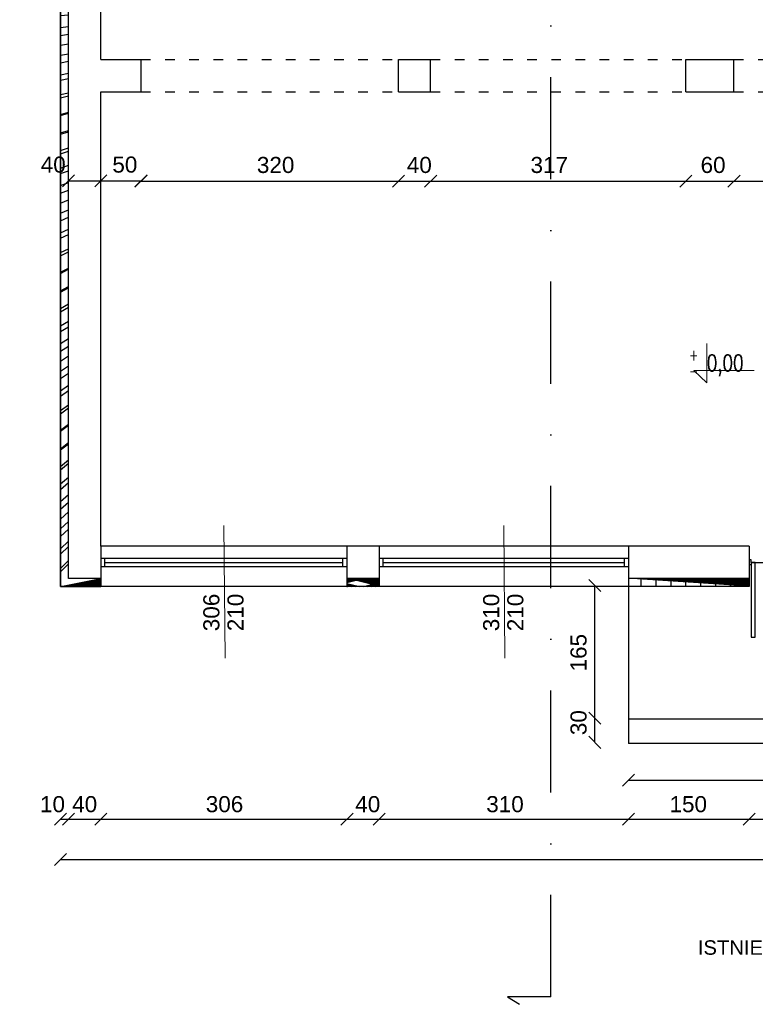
# Model space of a CAD drawing. Header units: millimetres. Extents: x 6814 to 76439, y 4251 to 11598.
# Tile 8 of 30: x 30149 to 31063, y 5346 to 6570. Entities that reach past the tile are written whole.
import ezdxf

# ---------------------------------------------------------------- set-up
doc = ezdxf.new("R2010")
doc.units = ezdxf.units.MM
doc.linetypes.add('ACAD_ISO03W100', pattern=[30, 12, -18])
doc.linetypes.add('DASHDOTX2', pattern=[50.8, 25.4, -12.7, 0, -12.7])
doc.layers.add('&_opisy_100', color=51, linetype='Continuous', lineweight=20)
doc.layers.add('inne', color=7, linetype='Continuous')
doc.layers.add('R-TAB', color=1, linetype='Continuous')
doc.styles.add('Romans', font='romans.shx', dxfattribs={"width": 0.75})
doc.styles.get("Standard").update_dxf_attribs({"font": 'arial.ttf'})
doc.dimstyles.new('ISO-25', dxfattribs={"dimtxt": 2.5, "dimasz": 2.5, "dimexe": 1.25, "dimexo": 0.625, "dimtad": 1, "dimtxsty": 'Standard', "dimcen": 2.5, "dimadec": 0, "dimazin": 0, "dimtfac": 1, "dimtmove": 0, "dimatfit": 3, "dimfxl": 1, "dimarcsym": 0})
pattern_1 = [(45, (-1177824529.633136, -935732770.1530455), (-11.22532015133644, 11.22532015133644), []), (135, (-1177824529.633136, -935732770.1530455), (-11.22532015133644, -11.22532015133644), [])]

# ---------------------------------------------------------------- blocks, each defined once
blk = doc.blocks.new('_Oblique')
at = {"color": 0, "linetype": 'ByBlock', "lineweight": -2}
blk.add_line((-0.5, -0.5), (0.5, 0.5), dxfattribs=at)
blk = doc.blocks.new('*D326')
at = {"color": 0, "lineweight": -2, "transparency": 16777216}
blk.add_line((30209.97398410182, 5575.780444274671), (30249.97398410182, 5575.780444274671), dxfattribs=at)
at = {"layer": 'Defpoints', "color": 0, "transparency": 16777216}
for p in [(30209.97398410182, 5875.132677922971), (30249.97398410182, 5875.132677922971), (30249.97398410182, 5575.780444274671)]:
    blk.add_point(p, dxfattribs=at)
at = {"color": 0, "lineweight": -2, "transparency": 16777216, "xscale": 15, "yscale": 15, "zscale": 15, "rotation": 180}
blk.add_blockref('_Oblique', (30209.97398410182, 5575.780444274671), dxfattribs=at)
at = {"color": 0, "lineweight": -2, "transparency": 16777216, "xscale": 15, "yscale": 15, "zscale": 15}
blk.add_blockref('_Oblique', (30249.97398410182, 5575.780444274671), dxfattribs=at)
at = {"color": 0, "transparency": 16777216, "insert": (30229.97398410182, 5594.454237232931), "char_height": 20, "attachment_point": 5}
blk.add_mtext('40', dxfattribs=at)
blk = doc.blocks.new('*D182')
at = {"color": 0, "lineweight": -2, "transparency": 16777216}
blk.add_line((30249.97398410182, 5575.780444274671), (30555.97398410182, 5575.780444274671), dxfattribs=at)
at = {"layer": 'Defpoints', "color": 0, "transparency": 16777216}
for p in [(30249.97398410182, 5875.132677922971), (30555.97398410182, 5875.132677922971), (30555.97398410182, 5575.780444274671)]:
    blk.add_point(p, dxfattribs=at)
at = {"color": 0, "lineweight": -2, "transparency": 16777216, "xscale": 15, "yscale": 15, "zscale": 15, "rotation": 180}
blk.add_blockref('_Oblique', (30249.97398410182, 5575.780444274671), dxfattribs=at)
at = {"color": 0, "lineweight": -2, "transparency": 16777216, "xscale": 15, "yscale": 15, "zscale": 15}
blk.add_blockref('_Oblique', (30555.97398410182, 5575.780444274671), dxfattribs=at)
at = {"color": 0, "transparency": 16777216, "insert": (30403.76903472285, 5594.454237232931), "char_height": 20, "attachment_point": 5}
blk.add_mtext('306', dxfattribs=at)
blk = doc.blocks.new('*D183')
at = {"color": 0, "lineweight": -2, "transparency": 16777216}
blk.add_line((30555.97398410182, 5575.780444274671), (30595.97398410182, 5575.780444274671), dxfattribs=at)
at = {"layer": 'Defpoints', "color": 0, "transparency": 16777216}
for p in [(30555.97398410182, 5875.132677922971), (30595.97398410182, 5875.132677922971), (30595.97398410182, 5575.780444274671)]:
    blk.add_point(p, dxfattribs=at)
at = {"color": 0, "lineweight": -2, "transparency": 16777216, "xscale": 15, "yscale": 15, "zscale": 15, "rotation": 180}
blk.add_blockref('_Oblique', (30555.97398410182, 5575.780444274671), dxfattribs=at)
at = {"color": 0, "lineweight": -2, "transparency": 16777216, "xscale": 15, "yscale": 15, "zscale": 15}
blk.add_blockref('_Oblique', (30595.97398410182, 5575.780444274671), dxfattribs=at)
at = {"color": 0, "transparency": 16777216, "insert": (30581.81485829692, 5594.454237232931), "char_height": 20, "attachment_point": 5}
blk.add_mtext('40', dxfattribs=at)
blk = doc.blocks.new('*D184')
at = {"color": 0, "lineweight": -2, "transparency": 16777216}
blk.add_line((30595.97398410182, 5575.780444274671), (30905.97398410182, 5575.780444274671), dxfattribs=at)
at = {"layer": 'Defpoints', "color": 0, "transparency": 16777216}
for p in [(30595.97398410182, 5875.132677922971), (30905.97398410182, 5875.13267804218), (30905.97398410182, 5575.780444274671)]:
    blk.add_point(p, dxfattribs=at)
at = {"color": 0, "lineweight": -2, "transparency": 16777216, "xscale": 15, "yscale": 15, "zscale": 15, "rotation": 180}
blk.add_blockref('_Oblique', (30595.97398410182, 5575.780444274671), dxfattribs=at)
at = {"color": 0, "lineweight": -2, "transparency": 16777216, "xscale": 15, "yscale": 15, "zscale": 15}
blk.add_blockref('_Oblique', (30905.97398410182, 5575.780444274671), dxfattribs=at)
at = {"color": 0, "transparency": 16777216, "insert": (30752.38161120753, 5594.454237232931), "char_height": 20, "attachment_point": 5}
blk.add_mtext('310', dxfattribs=at)
blk = doc.blocks.new('*D185')
at = {"color": 0, "lineweight": -2, "transparency": 16777216}
blk.add_line((30905.97398410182, 5575.780444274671), (31055.97398410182, 5575.780444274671), dxfattribs=at)
at = {"layer": 'Defpoints', "color": 0, "transparency": 16777216}
for p in [(30905.97398410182, 5875.132677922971), (31055.97398410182, 5875.132677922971), (31055.97398410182, 5575.780444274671)]:
    blk.add_point(p, dxfattribs=at)
at = {"color": 0, "lineweight": -2, "transparency": 16777216, "xscale": 15, "yscale": 15, "zscale": 15, "rotation": 180}
blk.add_blockref('_Oblique', (30905.97398410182, 5575.780444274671), dxfattribs=at)
at = {"color": 0, "lineweight": -2, "transparency": 16777216, "xscale": 15, "yscale": 15, "zscale": 15}
blk.add_blockref('_Oblique', (31055.97398410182, 5575.780444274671), dxfattribs=at)
at = {"color": 0, "transparency": 16777216, "insert": (30980.15153942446, 5594.454237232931), "char_height": 20, "attachment_point": 5}
blk.add_mtext('150', dxfattribs=at)
blk = doc.blocks.new('*D186')
at = {"color": 0, "lineweight": -2, "transparency": 16777216}
blk.add_line((31055.97398410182, 5575.780444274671), (31208.97398410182, 5575.780444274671), dxfattribs=at)
at = {"layer": 'Defpoints', "color": 0, "transparency": 16777216}
for p in [(31055.97398410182, 5875.132677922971), (31208.97398410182, 5875.13267804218), (31208.97398410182, 5575.780444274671)]:
    blk.add_point(p, dxfattribs=at)
at = {"color": 0, "lineweight": -2, "transparency": 16777216, "xscale": 15, "yscale": 15, "zscale": 15, "rotation": 180}
blk.add_blockref('_Oblique', (31055.97398410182, 5575.780444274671), dxfattribs=at)
at = {"color": 0, "lineweight": -2, "transparency": 16777216, "xscale": 15, "yscale": 15, "zscale": 15}
blk.add_blockref('_Oblique', (31208.97398410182, 5575.780444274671), dxfattribs=at)
at = {"color": 0, "transparency": 16777216, "insert": (31130.15153942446, 5594.454237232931), "char_height": 20, "attachment_point": 5}
blk.add_mtext('153', dxfattribs=at)
blk = doc.blocks.new('*D193')
at = {"color": 0, "lineweight": -2, "transparency": 16777216}
blk.add_line((30199.97396550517, 5525.780444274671), (32051.97398410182, 5525.780444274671), dxfattribs=at)
at = {"layer": 'Defpoints', "color": 0, "transparency": 16777216}
for p in [(30199.97396550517, 5875.13267816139), (32051.97398410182, 5875.132677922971), (32051.97398410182, 5525.780444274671)]:
    blk.add_point(p, dxfattribs=at)
at = {"color": 0, "lineweight": -2, "transparency": 16777216, "xscale": 15, "yscale": 15, "zscale": 15, "rotation": 180}
blk.add_blockref('_Oblique', (30199.97396550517, 5525.780444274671), dxfattribs=at)
at = {"color": 0, "lineweight": -2, "transparency": 16777216, "xscale": 15, "yscale": 15, "zscale": 15}
blk.add_blockref('_Oblique', (32051.97398410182, 5525.780444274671), dxfattribs=at)
at = {"color": 0, "transparency": 16777216, "insert": (31115.2296713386, 5544.454237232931), "char_height": 20, "attachment_point": 5}
blk.add_mtext('1841', dxfattribs=at)
blk = doc.blocks.new('*D230')
at = {"color": 0, "lineweight": -2, "transparency": 16777216}
blk.add_line((30022.12043128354, 6780.132681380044), (30022.12043128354, 6520.132677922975), dxfattribs=at)
at = {"layer": 'Defpoints', "color": 0, "transparency": 16777216}
for p in [(30249.97398434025, 6780.132681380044), (30022.12043128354, 6520.132677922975), (30249.97398505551, 6520.132677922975)]:
    blk.add_point(p, dxfattribs=at)
at = {"color": 0, "lineweight": -2, "transparency": 16777216, "xscale": 15, "yscale": 15, "zscale": 15}
for p, rotation in [((30022.12043128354, 6780.132681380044), 90), ((30022.12043128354, 6520.132677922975), 270)]:
    blk.add_blockref('_Oblique', p, dxfattribs=dict(at, rotation=rotation))
at = {"color": 0, "transparency": 16777216, "insert": (30002.67629561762, 6670.830927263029), "char_height": 20, "attachment_point": 5, "rotation": 90}
blk.add_mtext('260', dxfattribs=at)
blk = doc.blocks.new('*D231')
at = {"color": 0, "lineweight": -2, "transparency": 16777216}
blk.add_line((30022.12043319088, 6520.132683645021), (30022.12043319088, 6480.132677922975), dxfattribs=at)
at = {"layer": 'Defpoints', "color": 0, "transparency": 16777216}
for p in [(30249.97398434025, 6520.132683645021), (30022.12043319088, 6480.132677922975), (30249.97398505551, 6480.132677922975)]:
    blk.add_point(p, dxfattribs=at)
at = {"color": 0, "lineweight": -2, "transparency": 16777216, "xscale": 15, "yscale": 15, "zscale": 15}
for p, rotation in [((30022.12043319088, 6520.132683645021), 90), ((30022.12043319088, 6480.132677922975), 270)]:
    blk.add_blockref('_Oblique', p, dxfattribs=dict(at, rotation=rotation))
at = {"color": 0, "transparency": 16777216, "insert": (30002.67629561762, 6505.402981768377), "char_height": 20, "attachment_point": 5, "rotation": 90}
blk.add_mtext('40', dxfattribs=at)
blk = doc.blocks.new('*D232')
at = {"color": 0, "lineweight": -2, "transparency": 16777216}
blk.add_line((30022.12043509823, 6480.132677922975), (30022.12043509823, 5915.132677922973), dxfattribs=at)
at = {"layer": 'Defpoints', "color": 0, "transparency": 16777216}
for p in [(30249.97398434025, 6480.132677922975), (30022.12043509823, 5915.132677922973), (30249.97398505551, 5915.132677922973)]:
    blk.add_point(p, dxfattribs=at)
at = {"color": 0, "lineweight": -2, "transparency": 16777216, "xscale": 15, "yscale": 15, "zscale": 15}
for p, rotation in [((30022.12043509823, 6480.132677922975), 90), ((30022.12043509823, 5915.132677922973), 270)]:
    blk.add_blockref('_Oblique', p, dxfattribs=dict(at, rotation=rotation))
at = {"color": 0, "transparency": 16777216, "insert": (30002.67629561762, 6202.371016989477), "char_height": 20, "attachment_point": 5, "rotation": 90}
blk.add_mtext('565', dxfattribs=at)
blk = doc.blocks.new('*D233')
at = {"color": 0, "lineweight": -2, "transparency": 16777216}
blk.add_line((30022.12043700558, 5915.132677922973), (30022.12043700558, 5875.132677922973), dxfattribs=at)
at = {"layer": 'Defpoints', "color": 0, "transparency": 16777216}
for p in [(30249.97398434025, 5915.132677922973), (30022.12043700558, 5875.132677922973), (30209.97398410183, 5875.132677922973)]:
    blk.add_point(p, dxfattribs=at)
at = {"color": 0, "lineweight": -2, "transparency": 16777216, "xscale": 15, "yscale": 15, "zscale": 15}
for p, rotation in [((30022.12043700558, 5915.132677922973), 90), ((30022.12043700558, 5875.132677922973), 270)]:
    blk.add_blockref('_Oblique', p, dxfattribs=dict(at, rotation=rotation))
at = {"color": 0, "transparency": 16777216, "insert": (30002.67629561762, 5899.472784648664), "char_height": 20, "attachment_point": 5, "rotation": 90}
blk.add_mtext('40', dxfattribs=at)
blk = doc.blocks.new('*D234')
at = {"color": 0, "lineweight": -2, "transparency": 16777216}
blk.add_line((29972.12044034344, 7448.132677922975), (29972.12044034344, 5865.132678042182), dxfattribs=at)
at = {"layer": 'Defpoints', "color": 0, "transparency": 16777216}
for p in [(30209.97398410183, 7448.132677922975), (29972.12044034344, 5865.132678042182), (30199.97396526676, 5865.132678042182)]:
    blk.add_point(p, dxfattribs=at)
at = {"color": 0, "lineweight": -2, "transparency": 16777216, "xscale": 15, "yscale": 15, "zscale": 15}
for p, rotation in [((29972.12044034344, 7448.132677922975), 90), ((29972.12044034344, 5865.132678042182), 270)]:
    blk.add_blockref('_Oblique', p, dxfattribs=dict(at, rotation=rotation))
at = {"color": 0, "transparency": 16777216, "insert": (29952.67629561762, 6673.677909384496), "char_height": 20, "attachment_point": 5, "rotation": 90}
blk.add_mtext('1583', dxfattribs=at)
blk = doc.blocks.new('*D254')
at = {"color": 0, "lineweight": -2, "transparency": 16777216}
blk.add_line((30209.97398410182, 6369.404670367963), (30249.97398434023, 6369.404670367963), dxfattribs=at)
at = {"layer": 'Defpoints', "color": 0, "transparency": 16777216}
for p in [(30249.97398434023, 6480.132677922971), (30249.97398434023, 6369.404670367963), (30209.97398410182, 6346.632677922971)]:
    blk.add_point(p, dxfattribs=at)
at = {"color": 0, "lineweight": -2, "transparency": 16777216, "xscale": 15, "yscale": 15, "zscale": 15, "rotation": 180}
blk.add_blockref('_Oblique', (30209.97398410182, 6369.404670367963), dxfattribs=at)
at = {"color": 0, "lineweight": -2, "transparency": 16777216, "xscale": 15, "yscale": 15, "zscale": 15}
blk.add_blockref('_Oblique', (30249.97398434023, 6369.404670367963), dxfattribs=at)
at = {"color": 0, "transparency": 16777216, "insert": (30190.87263522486, 6389.394669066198), "char_height": 20, "attachment_point": 5}
blk.add_mtext('40', dxfattribs=at)
blk = doc.blocks.new('*D255')
at = {"color": 0, "lineweight": -2, "transparency": 16777216}
blk.add_line((30249.97398410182, 6369.404670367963), (30299.97398410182, 6369.404670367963), dxfattribs=at)
at = {"layer": 'Defpoints', "color": 0, "transparency": 16777216}
for p in [(30249.97398410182, 6480.132677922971), (30299.97398410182, 6480.132677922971), (30299.97398410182, 6369.404670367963)]:
    blk.add_point(p, dxfattribs=at)
at = {"color": 0, "lineweight": -2, "transparency": 16777216, "xscale": 15, "yscale": 15, "zscale": 15, "rotation": 180}
blk.add_blockref('_Oblique', (30249.97398410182, 6369.404670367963), dxfattribs=at)
at = {"color": 0, "lineweight": -2, "transparency": 16777216, "xscale": 15, "yscale": 15, "zscale": 15}
blk.add_blockref('_Oblique', (30299.97398410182, 6369.404670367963), dxfattribs=at)
at = {"color": 0, "transparency": 16777216, "insert": (30279.90706978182, 6389.394669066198), "char_height": 20, "attachment_point": 5}
blk.add_mtext('50', dxfattribs=at)
blk = doc.blocks.new('*D256')
at = {"color": 0, "lineweight": -2, "transparency": 16777216}
blk.add_line((30299.97398410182, 6368.960345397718), (30619.97398410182, 6368.960345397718), dxfattribs=at)
at = {"layer": 'Defpoints', "color": 0, "transparency": 16777216}
for p in [(30299.97398410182, 6480.13267804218), (30619.97398410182, 6480.13267804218), (30619.97398410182, 6368.960345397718)]:
    blk.add_point(p, dxfattribs=at)
at = {"color": 0, "lineweight": -2, "transparency": 16777216, "xscale": 15, "yscale": 15, "zscale": 15, "rotation": 180}
blk.add_blockref('_Oblique', (30299.97398410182, 6368.960345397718), dxfattribs=at)
at = {"color": 0, "lineweight": -2, "transparency": 16777216, "xscale": 15, "yscale": 15, "zscale": 15}
blk.add_blockref('_Oblique', (30619.97398410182, 6368.960345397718), dxfattribs=at)
at = {"color": 0, "transparency": 16777216, "insert": (30467.30841861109, 6388.950344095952), "char_height": 20, "attachment_point": 5}
blk.add_mtext('320', dxfattribs=at)
blk = doc.blocks.new('*D257')
at = {"color": 0, "lineweight": -2, "transparency": 16777216}
blk.add_line((30619.97398410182, 6368.960345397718), (30659.97398410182, 6368.960345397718), dxfattribs=at)
at = {"layer": 'Defpoints', "color": 0, "transparency": 16777216}
for p in [(30619.97398410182, 6480.13267804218), (30659.97398410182, 6480.132677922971), (30659.97398410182, 6368.960345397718)]:
    blk.add_point(p, dxfattribs=at)
at = {"color": 0, "lineweight": -2, "transparency": 16777216, "xscale": 15, "yscale": 15, "zscale": 15, "rotation": 180}
blk.add_blockref('_Oblique', (30619.97398410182, 6368.960345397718), dxfattribs=at)
at = {"color": 0, "lineweight": -2, "transparency": 16777216, "xscale": 15, "yscale": 15, "zscale": 15}
blk.add_blockref('_Oblique', (30659.97398410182, 6368.960345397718), dxfattribs=at)
at = {"color": 0, "transparency": 16777216, "insert": (30645.86679778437, 6388.950344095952), "char_height": 20, "attachment_point": 5}
blk.add_mtext('40', dxfattribs=at)
blk = doc.blocks.new('*D258')
at = {"color": 0, "lineweight": -2, "transparency": 16777216}
blk.add_line((30659.97398410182, 6368.960345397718), (30976.97398410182, 6368.960345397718), dxfattribs=at)
at = {"layer": 'Defpoints', "color": 0, "transparency": 16777216}
for p in [(30659.97398410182, 6480.13267804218), (30976.97398410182, 6480.13267816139), (30976.97398410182, 6368.960345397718)]:
    blk.add_point(p, dxfattribs=at)
at = {"color": 0, "lineweight": -2, "transparency": 16777216, "xscale": 15, "yscale": 15, "zscale": 15, "rotation": 180}
blk.add_blockref('_Oblique', (30659.97398410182, 6368.960345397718), dxfattribs=at)
at = {"color": 0, "lineweight": -2, "transparency": 16777216, "xscale": 15, "yscale": 15, "zscale": 15}
blk.add_blockref('_Oblique', (30976.97398410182, 6368.960345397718), dxfattribs=at)
at = {"color": 0, "transparency": 16777216, "insert": (30807.42808375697, 6388.950344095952), "char_height": 20, "attachment_point": 5}
blk.add_mtext('317', dxfattribs=at)
blk = doc.blocks.new('*D259')
at = {"color": 0, "lineweight": -2, "transparency": 16777216}
blk.add_line((30976.97398410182, 6368.960345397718), (31036.97398410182, 6368.960345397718), dxfattribs=at)
at = {"layer": 'Defpoints', "color": 0, "transparency": 16777216}
for p in [(30976.97398410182, 6480.13267804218), (31036.97398410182, 6480.13267816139), (31036.97398410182, 6368.960345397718)]:
    blk.add_point(p, dxfattribs=at)
at = {"color": 0, "lineweight": -2, "transparency": 16777216, "xscale": 15, "yscale": 15, "zscale": 15, "rotation": 180}
blk.add_blockref('_Oblique', (30976.97398410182, 6368.960345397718), dxfattribs=at)
at = {"color": 0, "lineweight": -2, "transparency": 16777216, "xscale": 15, "yscale": 15, "zscale": 15}
blk.add_blockref('_Oblique', (31036.97398410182, 6368.960345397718), dxfattribs=at)
at = {"color": 0, "transparency": 16777216, "insert": (31010.98746190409, 6388.950344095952), "char_height": 20, "attachment_point": 5}
blk.add_mtext('60', dxfattribs=at)
blk = doc.blocks.new('*D260')
at = {"color": 0, "lineweight": -2, "transparency": 16777216}
blk.add_line((31036.97398410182, 6368.960345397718), (31481.97398410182, 6368.960345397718), dxfattribs=at)
at = {"layer": 'Defpoints', "color": 0, "transparency": 16777216}
for p in [(31036.97398410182, 6480.13267804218), (31481.97398410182, 6480.13267816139), (31481.97398410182, 6368.960345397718)]:
    blk.add_point(p, dxfattribs=at)
at = {"color": 0, "lineweight": -2, "transparency": 16777216, "xscale": 15, "yscale": 15, "zscale": 15, "rotation": 180}
blk.add_blockref('_Oblique', (31036.97398410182, 6368.960345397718), dxfattribs=at)
at = {"color": 0, "lineweight": -2, "transparency": 16777216, "xscale": 15, "yscale": 15, "zscale": 15}
blk.add_blockref('_Oblique', (31481.97398410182, 6368.960345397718), dxfattribs=at)
at = {"color": 0, "transparency": 16777216, "insert": (31249.94933400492, 6388.950344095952), "char_height": 20, "attachment_point": 5}
blk.add_mtext('445', dxfattribs=at)
blk = doc.blocks.new('*D322')
at = {"color": 0, "lineweight": -2, "transparency": 16777216}
blk.add_line((30022.12043843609, 5875.132679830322), (30022.12043843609, 5865.132678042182), dxfattribs=at)
at = {"layer": 'Defpoints', "color": 0, "transparency": 16777216}
for p in [(30249.97398434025, 5875.132679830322), (30022.12043843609, 5865.132678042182), (30199.97396526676, 5865.132678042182)]:
    blk.add_point(p, dxfattribs=at)
at = {"color": 0, "lineweight": -2, "transparency": 16777216, "xscale": 15, "yscale": 15, "zscale": 15}
for p, rotation in [((30022.12043843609, 5875.132679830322), 90), ((30022.12043843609, 5865.132678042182), 270)]:
    blk.add_blockref('_Oblique', p, dxfattribs=dict(at, rotation=rotation))
at = {"color": 0, "transparency": 16777216, "insert": (30002.67629561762, 5859.472786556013), "char_height": 20, "attachment_point": 5, "rotation": 90}
blk.add_mtext('10', dxfattribs=at)
blk = doc.blocks.new('*D323')
at = {"color": 0, "lineweight": -2, "transparency": 16777216}
blk.add_line((30199.97396526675, 5575.780444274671), (30209.97398410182, 5575.780444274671), dxfattribs=at)
at = {"layer": 'Defpoints', "color": 0, "transparency": 16777216}
for p in [(30209.97398410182, 5875.132677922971), (30199.97396526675, 5865.13267804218), (30209.97398410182, 5575.780444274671)]:
    blk.add_point(p, dxfattribs=at)
at = {"color": 0, "lineweight": -2, "transparency": 16777216, "xscale": 15, "yscale": 15, "zscale": 15, "rotation": 180}
blk.add_blockref('_Oblique', (30199.97396526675, 5575.780444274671), dxfattribs=at)
at = {"color": 0, "lineweight": -2, "transparency": 16777216, "xscale": 15, "yscale": 15, "zscale": 15}
blk.add_blockref('_Oblique', (30209.97398410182, 5575.780444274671), dxfattribs=at)
at = {"color": 0, "transparency": 16777216, "insert": (30189.97398410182, 5594.454237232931), "char_height": 20, "attachment_point": 5}
blk.add_mtext('10', dxfattribs=at)
blk = doc.blocks.new('*D179')
at = {"color": 0, "lineweight": -2, "transparency": 16777216}
blk.add_line((30863.86649928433, 5701.436064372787), (30863.86649928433, 5866.436064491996), dxfattribs=at)
at = {"layer": 'Defpoints', "color": 0, "transparency": 16777216}
for p in [(30863.86649928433, 5866.436064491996), (30947.05106077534, 5866.436064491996), (30947.05106077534, 5701.436064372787)]:
    blk.add_point(p, dxfattribs=at)
at = {"color": 0, "lineweight": -2, "transparency": 16777216, "xscale": 15, "yscale": 15, "zscale": 15}
for p, rotation in [((30863.86649928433, 5866.436064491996), 90), ((30863.86649928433, 5701.436064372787), 270)]:
    blk.add_blockref('_Oblique', p, dxfattribs=dict(at, rotation=rotation))
at = {"color": 0, "transparency": 16777216, "insert": (30843.87648520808, 5782.825551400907), "char_height": 20, "attachment_point": 5, "rotation": 90}
blk.add_mtext('165', dxfattribs=at)
blk = doc.blocks.new('*D180')
at = {"color": 0, "lineweight": -2, "transparency": 16777216}
blk.add_line((30863.86650119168, 5671.436064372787), (30863.86650119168, 5701.436064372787), dxfattribs=at)
at = {"layer": 'Defpoints', "color": 0, "transparency": 16777216}
for p in [(30863.86650119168, 5701.436064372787), (30947.05106077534, 5701.436064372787), (30947.05106077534, 5671.436064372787)]:
    blk.add_point(p, dxfattribs=at)
at = {"color": 0, "lineweight": -2, "transparency": 16777216, "xscale": 15, "yscale": 15, "zscale": 15}
for p, rotation in [((30863.86650119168, 5701.436064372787), 90), ((30863.86650119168, 5671.436064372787), 270)]:
    blk.add_blockref('_Oblique', p, dxfattribs=dict(at, rotation=rotation))
at = {"color": 0, "transparency": 16777216, "insert": (30843.87648520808, 5695.887950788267), "char_height": 20, "attachment_point": 5, "rotation": 90}
blk.add_mtext('30', dxfattribs=at)
blk = doc.blocks.new('*D181')
at = {"color": 0, "lineweight": -2, "transparency": 16777216}
blk.add_line((30905.97398410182, 5624.52085496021), (31354.97398410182, 5624.52085496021), dxfattribs=at)
at = {"layer": 'Defpoints', "color": 0, "transparency": 16777216}
for p in [(30905.97398410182, 5772.63267804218), (31354.97398410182, 5772.63267804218), (31354.97398410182, 5624.52085496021)]:
    blk.add_point(p, dxfattribs=at)
at = {"color": 0, "lineweight": -2, "transparency": 16777216, "xscale": 15, "yscale": 15, "zscale": 15, "rotation": 180}
blk.add_blockref('_Oblique', (30905.97398410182, 5624.52085496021), dxfattribs=at)
at = {"color": 0, "lineweight": -2, "transparency": 16777216, "xscale": 15, "yscale": 15, "zscale": 15}
blk.add_blockref('_Oblique', (31354.97398410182, 5624.52085496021), dxfattribs=at)
at = {"color": 0, "transparency": 16777216, "insert": (31142.70071134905, 5643.19464791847), "char_height": 20, "attachment_point": 5}
blk.add_mtext('449', dxfattribs=at)

msp = doc.modelspace()

# ---------------------------------------------------------------- hatches: boundary and pattern name
h = msp.add_hatch()
h.set_pattern_fill('ANSI37', color=256, scale=5)
h.set_pattern_definition(pattern_1)
h.paths.add_polyline_path([(31418.97398434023, 7448.13267804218), (30199.97398410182, 7448.132677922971), (30199.97398791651, 5865.13267804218), (30249.9739838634, 5865.13267816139), (30249.97398410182, 5875.132677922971), (30209.97398410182, 5875.132677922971), (30209.97398410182, 7438.132677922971), (31418.97398434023, 7438.132677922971)])
h = msp.add_hatch()
h.set_pattern_fill('ANSI37', color=256, scale=5)
h.set_pattern_definition(pattern_1)
h.paths.add_polyline_path([(31704.97398410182, 5875.132677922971), (31664.97398410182, 5875.132677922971), (31664.97398410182, 5865.13267804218), (31704.97398410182, 5865.13267804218)])
h.paths.add_polyline_path([(31354.9739838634, 5875.13267804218), (31208.97398410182, 5875.13267804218), (31208.97398410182, 5865.132677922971), (31354.9739838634, 5865.13267816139)])
h.paths.add_polyline_path([(31055.9739838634, 5875.13267804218), (30905.97398410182, 5875.13267804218), (30905.97398410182, 5865.13267804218), (31055.9739838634, 5865.13267804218)])
h.paths.add_polyline_path([(30595.9739838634, 5875.13267804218), (30555.9739838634, 5875.132677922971), (30555.9739838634, 5865.13267804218), (30595.9739838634, 5865.13267804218)])

# ---------------------------------------------------------------- linework, layer by layer
at = {"layer": '&_opisy_100', "color": 0}
msp.add_lwpolyline([(31003.16071162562, 6167.356398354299), (31003.16071162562, 6118.359482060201), (30987.0975671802, 6133.392579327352), (31061.96846995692, 6133.392579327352)], dxfattribs=at)
at = {"linetype": 'DASHDOTX2', "lineweight": 30, "ltscale": 5}
msp.add_line((30809.47398434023, 5354.923998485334), (30809.47398434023, 7935.457351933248), dxfattribs=at)
at = {"lineweight": 30}
for p, q in [((30199.97396526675, 5865.13267804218), (30199.97398410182, 7448.132677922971)), ((30209.97398410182, 5875.132677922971), (30209.97398410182, 6818.132677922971)), ((30249.97398410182, 6520.132677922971), (30249.97398434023, 6780.13267804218)), ((30249.97398410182, 6520.132677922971), (30299.97398410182, 6520.13267804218)), ((30299.97398410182, 6480.132677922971), (30299.97398410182, 6520.132677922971)), ((30619.97398410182, 6520.13267804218), (30659.97398410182, 6520.13267816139)), ((30619.97398410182, 6480.132677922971), (30619.97398410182, 6520.132677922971)), ((30659.97398410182, 6480.132677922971), (30659.97398410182, 6520.132677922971)), ((30976.97398410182, 6520.13267816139), (31036.97398410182, 6520.13267816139)), ((30976.97398410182, 6480.132677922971), (30976.97398410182, 6520.132677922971)), ((31036.97398410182, 6480.132677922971), (31036.97398410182, 6520.132677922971)), ((30249.97398410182, 5915.132677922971), (30249.97398410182, 6480.132677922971)), ((30249.97398410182, 6480.132677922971), (30299.97398410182, 6480.13267804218)), ((30619.97398410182, 6480.13267804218), (30659.97398410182, 6480.13267816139)), ((30976.97398410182, 6480.13267816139), (31036.97398410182, 6480.13267816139)), ((30249.97398410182, 5915.132677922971), (30249.97398410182, 5875.132677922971)), ((30595.97398434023, 5915.13267804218), (30555.97398410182, 5915.13267804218)), ((30555.97398410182, 5915.132677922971), (30555.97398410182, 5875.132677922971)), ((30595.97398410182, 5915.132677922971), (30595.97398410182, 5875.132677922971)), ((31055.97398410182, 5915.132677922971), (30905.97398434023, 5915.13267804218)), ((30905.97398410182, 5915.132677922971), (30905.97398410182, 5875.132677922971)), ((31055.97398410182, 5915.132677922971), (31055.97398410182, 5875.132677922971)), ((30249.97398410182, 5875.132677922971), (30209.97398410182, 5875.132677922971)), ((30249.9739838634, 5875.13267804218), (30249.9739838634, 5865.13267816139)), ((30595.97398410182, 5875.13267804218), (30555.97398410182, 5875.132677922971)), ((30555.9739838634, 5875.13267804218), (30555.9739838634, 5865.13267816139)), ((30595.9739838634, 5875.13267816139), (30595.9739838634, 5865.132678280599)), ((31055.97398434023, 5875.13267804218), (30905.97398410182, 5875.13267804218)), ((30905.9739838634, 5875.13267804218), (30905.9739838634, 5865.13267816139)), ((31055.9739838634, 5875.13267816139), (31055.9739838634, 5865.132678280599)), ((30249.9739838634, 5865.13267816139), (30199.97396526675, 5865.13267804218)), ((30595.9739838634, 5865.13267804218), (30555.97398362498, 5865.13267804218)), ((31055.9739838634, 5865.13267804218), (30905.97398410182, 5865.13267804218))]:
    msp.add_line(p, q, dxfattribs=at)
at = {"linetype": 'ACAD_ISO03W100', "lineweight": 30}
for p, q in [((30299.97398410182, 6520.13267804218), (30619.97398410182, 6520.132677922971)), ((30659.97398410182, 6520.13267804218), (30979.97398410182, 6520.132677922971)), ((31036.97398410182, 6520.13267804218), (31481.97398410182, 6520.13267804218)), ((30299.97398410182, 6480.132677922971), (30619.97398410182, 6480.132677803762)), ((30659.97398410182, 6480.132677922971), (30979.97398410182, 6480.132677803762)), ((31036.97398410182, 6480.132677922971), (31481.97398410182, 6480.132677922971))]:
    msp.add_line(p, q, dxfattribs=at)
for p, q in [((30249.97398410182, 6480.132677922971), (30299.97398410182, 6480.132677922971)), ((30555.97398410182, 5915.132677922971), (30249.97398410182, 5915.132677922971)), ((30905.97398434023, 5915.13267804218), (30595.97398410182, 5915.13267804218)), ((30249.97398410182, 5900.132677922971), (30555.97398410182, 5900.132677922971)), ((30254.97398410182, 5890.132677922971), (30254.97398410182, 5900.132677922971)), ((30550.97398410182, 5890.132677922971), (30550.97398410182, 5900.132677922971)), ((30595.97398410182, 5900.13267804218), (30905.97398410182, 5900.13267804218)), ((30600.97398410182, 5890.13267804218), (30600.97398410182, 5900.13267804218)), ((30900.97398410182, 5890.13267804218), (30900.97398410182, 5900.13267804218)), ((30249.97398410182, 5890.132677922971), (30555.97398410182, 5890.132677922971)), ((30249.97398410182, 5890.132677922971), (30254.97398410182, 5890.132677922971)), ((30254.97398410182, 5895.132677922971), (30550.97398410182, 5895.132677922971)), ((30595.97398410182, 5890.13267804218), (30905.97398410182, 5890.13267804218)), ((30595.97398410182, 5890.13267804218), (30600.97398410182, 5890.13267804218)), ((30600.97398410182, 5895.13267804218), (30900.97398410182, 5895.13267804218)), ((31058.47398410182, 5898.132677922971), (31055.97398410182, 5898.132677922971)), ((31058.47398410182, 5892.132677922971), (31055.97398410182, 5892.132677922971)), ((31058.47398410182, 5895.132677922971), (31058.47398410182, 5898.132677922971)), ((31058.47398410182, 5895.132677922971), (31058.47398410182, 5892.132677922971)), ((31063.47398410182, 5895.132677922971), (31058.47398410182, 5895.132677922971)), ((31058.47398410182, 5895.132677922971), (31206.47398410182, 5895.132677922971)), ((31058.47398410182, 5892.132677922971), (31058.47398410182, 5802.132677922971)), ((31063.47398410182, 5802.132677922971), (31063.47398410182, 5895.132677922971)), ((30905.97398410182, 5875.13267804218), (30905.97398410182, 5670.13267804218)), ((30555.97398362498, 5865.13267804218), (30249.97398362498, 5865.13267804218)), ((30905.9739838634, 5865.13267816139), (30595.97398362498, 5865.132677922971)), ((31058.47398410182, 5802.132677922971), (31063.47398410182, 5802.132677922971)), ((31354.97398410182, 5700.13267804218), (30905.97398410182, 5700.13267804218)), ((31354.97398410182, 5670.13267804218), (30905.97398410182, 5670.13267804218))]:
    msp.add_line(p, q)
at = {"lineweight": 20}
for p, q in [((30402.97398410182, 5940.863551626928), (30404.37823734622, 5776.071638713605)), ((30750.75472174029, 5940.863551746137), (30752.15897498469, 5776.071638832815))]:
    msp.add_line(p, q, dxfattribs=at)
msp.add_lwpolyline([(31418.97398434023, 7438.13267804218), (31418.97398434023, 7448.13267804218), (30199.97398410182, 7448.132677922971), (30199.97398791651, 5865.13267804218), (30249.9739838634, 5865.13267816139), (30249.97398410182, 5875.132677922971), (30209.97398410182, 5875.132677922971), (30209.97398410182, 7438.132677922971), (31418.97398434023, 7438.132677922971), (31418.97398457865, 7448.13267804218)])
at = {"layer": 'inne', "lineweight": 30}
for p, q in [((30809.47398434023, 5354.923998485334), (30755.62535319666, 5354.923998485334)), ((30755.62535319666, 5354.923998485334), (30770.53385863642, 5345.800883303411))]:
    msp.add_line(p, q, dxfattribs=at)

# ---------------------------------------------------------------- texts
at = {"layer": '&_opisy_100', "color": 0, "insert": (30980.97399506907, 6160.051140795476), "char_height": 20.25, "width": 420.6382812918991, "attachment_point": 1, "rotation": 359.99999780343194, "style": 'Romans'}
msp.add_mtext('\\A1;{\\H0.7x;\\S+^ -;} 0,00', dxfattribs=at)
at = {"lineweight": 20, "char_height": 20, "attachment_point": 1, "rotation": 89.99999999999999}
for s, insert in [('\\pt0;306', (30377.37540469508, 5809.536079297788)), ('210', (30407.38486633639, 5809.536079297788)), ('\\pt0;310', (30725.15614233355, 5809.536079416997)), ('210', (30755.16560397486, 5809.536079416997))]:
    msp.add_mtext_dynamic_manual_height_columns(s, width=37.211574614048, gutter_width=12.5, heights=[0], dxfattribs=dict(at, insert=insert))
at = {"insert": (30821.7928527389, 5425.373614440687), "char_height": 18, "attachment_point": 1}
msp.add_mtext_dynamic_manual_height_columns('\\pi170.25906;ISTNIEJĄCE WEJŚCIE', width=600.8919314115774, gutter_width=12.5, heights=[0], dxfattribs=at)
at = {"layer": 'R-TAB', "color": 0, "ltscale": 24, "char_height": 30, "width": 2065.84350681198, "attachment_point": 1}
for s, insert in [('\\pi798.17073;ELEWACJA PÓŁNOCNA', (15544.92325592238, 5947.494516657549)), ('\\pi785.39106;ELEWACJA WSCHODNIA', (8399.794037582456, 5538.643684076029))]:
    msp.add_mtext(s, dxfattribs=dict(at, insert=insert))

# ---------------------------------------------------------------- dimensions: what is measured, and where the dimension line sits
for base, p1, p2, picture, middle in [((29972.12044034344, 5865.132678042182), (30209.97398410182, 7448.132677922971), (30199.97396526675, 5865.13267804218), '*D234', (29952.67629561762, 6673.677909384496)), ((30022.12043128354, 6520.132677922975), (30249.97398434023, 6780.132681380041), (30249.97398505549, 6520.132677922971), '*D230', (30002.67629561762, 6670.830927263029)), ((30022.12043319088, 6480.132677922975), (30249.97398434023, 6520.132683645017), (30249.97398505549, 6480.132677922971), '*D231', (30002.67629561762, 6505.402981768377)), ((30022.12043509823, 5915.132677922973), (30249.97398434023, 6480.132677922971), (30249.97398505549, 5915.132677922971), '*D232', (30002.67629561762, 6202.371016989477)), ((30022.12043700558, 5875.132677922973), (30249.97398434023, 5915.132677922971), (30209.97398410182, 5875.132677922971), '*D233', (30002.67629561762, 5899.472784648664)), ((30022.12043843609, 5865.132678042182), (30249.97398434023, 5875.13267983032), (30199.97396526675, 5865.13267804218), '*D322', (30002.67629561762, 5859.472786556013)), ((30863.86649928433, 5866.436064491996), (30947.05106077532, 5701.436064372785), (30947.05106077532, 5866.436064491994), '*D179', (30843.87648520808, 5782.825551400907)), ((30863.86650119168, 5701.436064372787), (30947.05106077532, 5671.436064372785), (30947.05106077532, 5701.436064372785), '*D180', (30843.87648520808, 5695.887950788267))]:
    dim = msp.add_linear_dim(base=base, p1=p1, p2=p2, angle=90, dimstyle='ISO-25', override={"dimtxt": 20, "dimasz": 15, "dimblk1": 'Oblique', "dimblk2": 'Oblique', "dimsah": 1, "dimse1": 1, "dimse2": 1, "dimtmove": 2})
    dim.commit()
    dim.dimension.update_dxf_attribs({"geometry": picture, "text_midpoint": middle, "dimtype": 160})
for base, p1, p2, picture, middle in [((30249.97398434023, 6369.404670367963), (30209.97398410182, 6346.632677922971), (30249.97398434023, 6480.132677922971), '*D254', (30190.87263522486, 6389.394669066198)), ((30299.97398410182, 6369.404670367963), (30249.97398410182, 6480.132677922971), (30299.97398410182, 6480.132677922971), '*D255', (30279.90706978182, 6389.394669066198)), ((30619.97398410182, 6368.960345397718), (30299.97398410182, 6480.13267804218), (30619.97398410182, 6480.13267804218), '*D256', (30467.30841861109, 6388.950344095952)), ((30659.97398410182, 6368.960345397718), (30619.97398410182, 6480.13267804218), (30659.97398410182, 6480.132677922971), '*D257', (30645.86679778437, 6388.950344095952)), ((30976.97398410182, 6368.960345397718), (30659.97398410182, 6480.13267804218), (30976.97398410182, 6480.13267816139), '*D258', (30807.42808375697, 6388.950344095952)), ((31036.97398410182, 6368.960345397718), (30976.97398410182, 6480.13267804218), (31036.97398410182, 6480.13267816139), '*D259', (31010.98746190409, 6388.950344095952)), ((31481.97398410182, 6368.960345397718), (31036.97398410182, 6480.13267804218), (31481.97398410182, 6480.13267816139), '*D260', (31249.94933400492, 6388.950344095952)), ((30209.97398410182, 5575.780444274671), (30199.97396526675, 5865.13267804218), (30209.97398410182, 5875.132677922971), '*D323', (30189.97398410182, 5594.454237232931)), ((30249.97398410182, 5575.780444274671), (30209.97398410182, 5875.132677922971), (30249.97398410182, 5875.132677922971), '*D326', (30229.97398410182, 5594.454237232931)), ((30555.97398410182, 5575.780444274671), (30249.97398410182, 5875.132677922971), (30555.97398410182, 5875.132677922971), '*D182', (30403.76903472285, 5594.454237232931)), ((30595.97398410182, 5575.780444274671), (30555.97398410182, 5875.132677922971), (30595.97398410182, 5875.132677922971), '*D183', (30581.81485829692, 5594.454237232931)), ((30905.97398410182, 5575.780444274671), (30595.97398410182, 5875.132677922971), (30905.97398410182, 5875.13267804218), '*D184', (30752.38161120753, 5594.454237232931)), ((31055.97398410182, 5575.780444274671), (30905.97398410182, 5875.132677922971), (31055.97398410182, 5875.132677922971), '*D185', (30980.15153942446, 5594.454237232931)), ((31208.97398410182, 5575.780444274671), (31055.97398410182, 5875.132677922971), (31208.97398410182, 5875.13267804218), '*D186', (31130.15153942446, 5594.454237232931)), ((31354.97398410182, 5624.52085496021), (30905.97398410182, 5772.63267804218), (31354.97398410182, 5772.63267804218), '*D181', (31142.70071134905, 5643.19464791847))]:
    dim = msp.add_linear_dim(base=base, p1=p1, p2=p2, dimstyle='ISO-25', override={"dimtxt": 20, "dimasz": 15, "dimblk1": 'Oblique', "dimblk2": 'Oblique', "dimsah": 1, "dimse1": 1, "dimse2": 1, "dimtmove": 2})
    dim.commit()
    dim.dimension.update_dxf_attribs({"geometry": picture, "text_midpoint": middle, "dimtype": 160})
dim = msp.add_linear_dim(base=(32051.97398410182, 5525.780444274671), p1=(30199.97396550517, 5875.13267816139), p2=(32051.97398410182, 5875.132677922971), text='1841', dimstyle='ISO-25', override={"dimtxt": 20, "dimasz": 15, "dimblk1": 'Oblique', "dimblk2": 'Oblique', "dimsah": 1, "dimse1": 1, "dimse2": 1, "dimtmove": 2})
dim.commit()
dim.dimension.update_dxf_attribs({"geometry": '*D193', "text_midpoint": (31115.2296713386, 5544.454237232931), "dimtype": 160})

doc.saveas('drawing.dxf')
